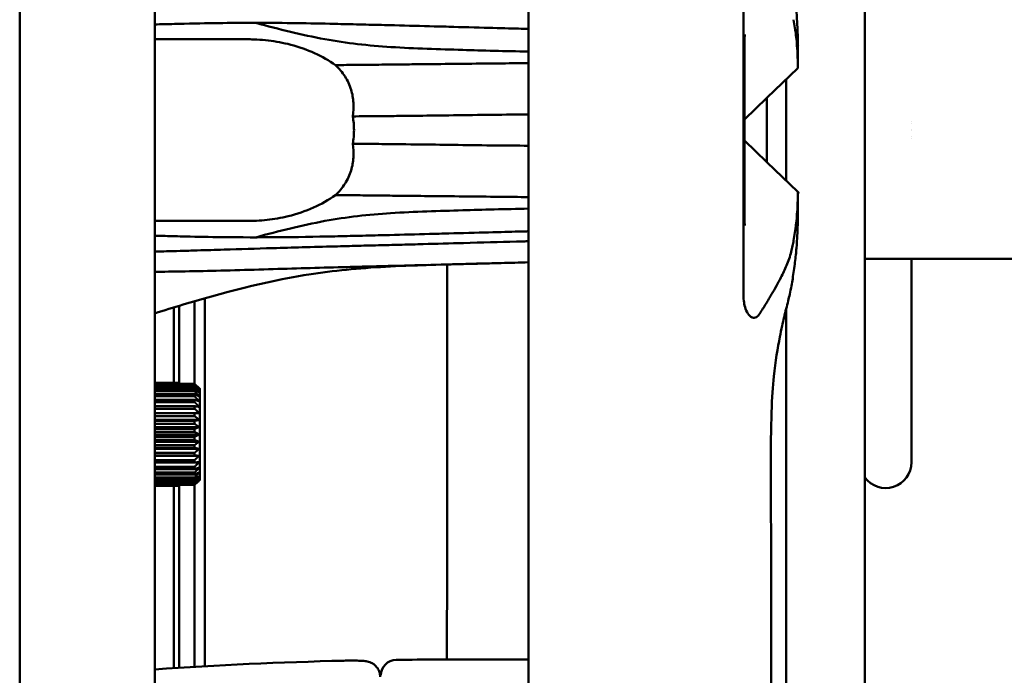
# Model space of a CAD drawing. Header units: millimetres. Extents: x 0 to 4878, y -120 to 1682.
# Tile 202 of 213: x 1172 to 1267, y 1143 to 1206. Entities that reach past the tile are written whole.
import ezdxf

# ---------------------------------------------------------------- set-up
doc = ezdxf.new("R2010")
doc.units = ezdxf.units.MM
doc.header["$LTSCALE"] = 2
doc.layers.add('Sichtbar (ISO)', color=7, linetype='Continuous', lineweight=50)

msp = doc.modelspace()

# ---------------------------------------------------------------- linework, layer by layer
at = {"layer": 'Sichtbar (ISO)'}
for p, q in [((1253.487, 1322.9922), (1253.487, 1067.8237)), ((1171.5297, 1310.1049), (1171.5297, 1080.9223)), ((1184.6192, 1288.8076), (1184.6192, 1102.2196)), ((1220.8751, 1267.2136), (1220.8751, 1123.8136)), ((1241.7166, 1195.5136), (1241.7166, 1211.5032)), ((1193.7052, 1204.3136), (1184.6192, 1204.3136)), ((1246.987, 1201.5362), (1246.987, 1203.7996)), ((1246.987, 1203.7514), (1247.0239, 1203.7141)), ((1241.8185, 1202.6667), (1241.8185, 1195.5136)), ((1243.987, 1198.6262), (1246.987, 1201.5136)), ((1241.8185, 1196.5378), (1243.987, 1198.6262)), ((1241.7166, 1179.524), (1241.7166, 1195.5136)), ((1241.8185, 1195.5136), (1241.8185, 1188.3605)), ((1257.9701, 1196.3204), (1257.9701, 1196.3204)), ((1257.9701, 1196.136), (1257.9701, 1196.136)), ((1257.9701, 1195.5636), (1257.9701, 1195.5636)), ((1257.9701, 1195.4636), (1257.9701, 1195.4636)), ((1257.9701, 1194.8913), (1257.9701, 1194.8913)), ((1257.9701, 1194.7069), (1257.9701, 1194.7069)), ((1241.8185, 1194.4894), (1243.987, 1192.401)), ((1243.987, 1192.401), (1246.987, 1189.5136)), ((1246.987, 1187.2276), (1246.987, 1189.491)), ((1247.0225, 1187.3117), (1246.987, 1187.2758)), ((1193.7052, 1186.7136), (1184.6192, 1186.7136)), ((1258.012, 1163.3071), (1258.012, 1183.0311)), ((1186.487, 1171.0074), (1186.487, 1178.3247)), ((1186.987, 1178.4768), (1186.987, 1171.0074)), ((1189.487, 1143.5409), (1189.487, 1179.2108)), ((1184.6192, 1171.0074), (1186.9882, 1171.0074)), ((1186.9882, 1170.985), (1184.6192, 1170.985)), ((1184.6192, 1170.9068), (1188.4882, 1170.9068)), ((1188.4882, 1170.8402), (1184.6192, 1170.8402)), ((1184.6192, 1170.6857), (1188.4882, 1170.6857)), ((1186.9882, 1170.9068), (1186.9882, 1170.985)), ((1188.4882, 1170.5766), (1184.6192, 1170.5766)), ((1184.6192, 1170.3496), (1188.4882, 1170.3496)), ((1188.4882, 1170.2006), (1184.6192, 1170.2006)), ((1184.6192, 1169.9067), (1188.4882, 1169.9067)), ((1188.4882, 1169.7215), (1184.6192, 1169.7215)), ((1184.6192, 1169.3679), (1188.4882, 1169.3679)), ((1188.4883, 1169.1511), (1184.6192, 1169.1511)), ((1184.6192, 1168.7466), (1188.4882, 1168.7466)), ((1188.4883, 1168.5035), (1184.6192, 1168.5035)), ((1184.6192, 1168.0841), (1188.9275, 1168.0841)), ((1184.6192, 1168.058), (1188.4883, 1168.058)), ((1188.4883, 1167.7945), (1184.6192, 1167.7945)), ((1184.6192, 1167.423), (1188.9275, 1167.4229)), ((1184.6192, 1167.319), (1188.4883, 1167.319)), ((1188.4883, 1167.0417), (1184.6192, 1167.0417)), ((1184.6192, 1166.7271), (1188.9275, 1166.7271)), ((1184.6192, 1166.5479), (1188.4883, 1166.5479)), ((1188.4883, 1166.2636), (1184.6192, 1166.2636)), ((1184.6192, 1166.0136), (1188.9275, 1166.0136)), ((1184.6192, 1165.7636), (1188.4883, 1165.7636)), ((1188.4883, 1165.4793), (1184.6192, 1165.4793)), ((1184.6192, 1165.3002), (1188.9275, 1165.3001)), ((1184.6192, 1164.9855), (1188.4883, 1164.9855)), ((1188.4883, 1164.7082), (1184.6192, 1164.7082)), ((1184.6192, 1164.6043), (1188.9275, 1164.6043)), ((1184.6192, 1164.2327), (1188.4883, 1164.2327)), ((1188.4883, 1163.9692), (1184.6192, 1163.9692)), ((1184.6192, 1163.9431), (1188.9275, 1163.9431)), ((1184.6192, 1163.5237), (1188.4882, 1163.5237)), ((1188.4883, 1163.2806), (1184.6192, 1163.2806)), ((1184.6192, 1162.8761), (1188.4882, 1162.8761)), ((1188.4882, 1162.6593), (1184.6192, 1162.6593)), ((1184.6192, 1162.3057), (1188.4882, 1162.3057)), ((1188.4882, 1162.1205), (1184.6192, 1162.1205)), ((1184.6192, 1161.8266), (1188.4882, 1161.8266)), ((1188.4882, 1161.6776), (1184.6192, 1161.6776)), ((1184.6192, 1161.4507), (1188.4882, 1161.4506)), ((1188.4882, 1161.3415), (1184.6192, 1161.3415)), ((1184.6192, 1161.187), (1188.4882, 1161.187)), ((1188.4882, 1161.1204), (1184.6192, 1161.1205)), ((1186.9882, 1161.0422), (1186.9882, 1161.1204)), ((1184.6192, 1161.0422), (1186.9882, 1161.0422)), ((1186.9882, 1161.0199), (1184.6192, 1161.0199)), ((1186.487, 1143.3594), (1186.487, 1161.0199)), ((1186.987, 1161.0199), (1186.987, 1143.3913)), ((1220.8751, 1144.1829), (1212.1384, 1144.1829))]:
    msp.add_line(p, q, dxfattribs=at)
for centre, radius, start, end in [((1255.512, 1163.3071), 2.5, 215.904069, 0), ((1212.1384, 744.2636), 399.9193, 91.316162, 93.945756), ((1208.0588, 1142.6621), 1.5, 90.586693, 180), ((1212.1384, 744.2636), 399.9193, 90, 90.586693)]:
    msp.add_arc(centre, radius, start, end, dxfattribs=at)
for centre, major_axis, ratio, start_param, end_param in [((1186.9882, 1166.0136), (0, 5), 0.0000103, 6.1761279, 6.2331658), ((1188.4882, 1166.0136), (0, 5), 0.0000103, 6.0190467, 6.0760847), ((1188.4882, 1166.0136), (0, 5), 0.0000103, 5.861968, 5.919006), ((1188.4882, 1166.0136), (0, 5), 0.0000103, 5.704889, 5.761927), ((1188.4882, 1166.0136), (0, 5), 0.0000103, 5.5478085, 5.6048465), ((1188.9882, 1166.0136), (0, -4.5), 0.0000103, 0.1674472, 2.9741437), ((1188.4882, 1166.0136), (0, 5), 0.0000103, 5.3907291, 5.4477672), ((1188.4882, 1166.0136), (0, 5), 0.0000103, 5.233649, 5.290687), ((1188.4882, 1166.0136), (0, 5), 0.0000103, 5.0765695, 5.1336076), ((1188.4882, 1166.0136), (0, 5), 0.0000103, 4.9194895, 4.9765274), ((1188.4882, 1166.0136), (0, 5), 0.0000103, 4.7624099, 4.8194479), ((1188.4882, 1166.0136), (0, 5), 0.0000103, 4.6053302, 4.6623682), ((1188.4882, 1166.0136), (0, 5), 0.0000103, 4.4482508, 4.5052888), ((1188.4882, 1166.0136), (0, 5), 0.0000103, 4.291171, 4.348209), ((1188.4882, 1166.0136), (0, 5), 0.0000103, 4.1340913, 4.1911293), ((1188.4882, 1166.0136), (0, 5), 0.0000103, 3.9770117, 4.0340497), ((1188.4882, 1166.0136), (0, 5), 0.0000103, 3.8199321, 3.8769701), ((1188.4882, 1166.0136), (0, 5), 0.0000103, 3.6628524, 3.7198904), ((1186.609, 1159.9047), (-3.5488, -2.8923), 0.0611676, 2.0782557, 2.2132951), ((1188.4882, 1166.0136), (0, -5), 0.0000103, 0.3641791, 0.4212171), ((1188.4882, 1166.0136), (0, -5), 0.0000103, 0.2071004, 0.2641383), ((1186.9882, 1166.0136), (0, -5), 0.0000103, 0.0500218, 0.1070597)]:
    msp.add_ellipse(centre, major_axis=major_axis, ratio=ratio, start_param=start_param, end_param=end_param, dxfattribs=at)
for points, knots in [([(1246.7145, 1208.3319), (1246.7756, 1207.8351), (1246.8231, 1207.3765), (1246.8982, 1206.4956), (1246.9238, 1206.0841), (1246.9704, 1205.1176), (1246.9791, 1204.6384), (1246.9834, 1204.31)], [-0.94781253, -0.94781253, -0.94781253, -0.94781253, -0.70082161, -0.70082161, -0.43630371, -0.43630371, -0.000001, -0.000001, -0.000001, -0.000001]), ([(1246.987, 1201.5136), (1246.987, 1201.5136), (1246.9873, 1201.5832), (1246.9859, 1201.8378), (1246.9845, 1202.0029), (1246.9776, 1202.3409), (1246.9739, 1202.4818), (1246.9607, 1202.864), (1246.9491, 1203.1227), (1246.9054, 1203.7938), (1246.868, 1204.2268), (1246.7799, 1204.941), (1246.7469, 1205.1801), (1246.6706, 1205.6811), (1246.6272, 1205.9438), (1246.5797, 1206.2157)], [0.000001, 0.000001, 0.000001, 0.000001, 0.3292798, 0.3292798, 0.606353, 0.606353, 0.7681363, 0.7681363, 1.0000977, 1.0000977, 1.3027392, 1.3027392, 1.4441699, 1.4441699, 1.5871189, 1.5871189, 1.5871189, 1.5871189]), ([(1202.0786, 1205.8123), (1199.583, 1205.868), (1197.1831, 1205.9067), (1192.2924, 1205.9137), (1190.2856, 1205.8943), (1187.1266, 1205.8147), (1186.818, 1205.8066), (1185.9103, 1205.7831), (1185.2589, 1205.7675), (1184.6192, 1205.7635)], [-2.2986658, -2.2986658, -2.2986658, -2.2986658, -1.669624, -1.669624, -1.0743512, -1.0743512, -0.9962742, -0.9962742, -0.8234811, -0.8234811, -0.8234811, -0.8234811]), ([(1202.0786, 1205.8123), (1202.8767, 1205.7945), (1203.6768, 1205.7752), (1205.2891, 1205.7348), (1206.0992, 1205.7137), (1206.9089, 1205.6954)], [0.00000496, 0.00000496, 0.00000496, 0.00000496, 0.29712587, 0.29712587, 0.5994045, 0.5994045, 0.5994045, 0.5994045]), ([(1206.9089, 1205.6954), (1208.2045, 1205.6637), (1209.4984, 1205.6291), (1212.0526, 1205.5608), (1213.3132, 1205.5271), (1214.5647, 1205.4936)], [0.00028249, 0.00028249, 0.00028249, 0.00028249, 0.48222193, 0.48222193, 0.9559075, 0.9559075, 0.9559075, 0.9559075]), ([(1214.5647, 1205.4936), (1217.4547, 1205.4163), (1219.3847, 1205.3646), (1220.75, 1205.328), (1220.8126, 1205.3263), (1220.8751, 1205.3246)], [0.000001, 0.000001, 0.000001, 0.000001, 1.0938467, 1.0938467, 1.146543, 1.146543, 1.146543, 1.146543]), ([(1202.1558, 1201.8143), (1200.9214, 1202.6913), (1199.4448, 1203.3657), (1197.0927, 1203.981), (1196.3646, 1204.116), (1195.2716, 1204.244), (1194.9065, 1204.2743), (1194.3196, 1204.3038), (1194.0977, 1204.3105), (1193.8189, 1204.3133), (1193.762, 1204.3136), (1193.7052, 1204.3136)], [-1.9531621, -1.9531621, -1.9531621, -1.9531621, -1.42487853, -1.42487853, -1.19366537, -1.19366537, -1.0782864, -1.0782864, -1.00824742, -1.00824742, -0.99030056, -0.99030056, -0.99030056, -0.99030056]), ([(1201.1365, 1204.3252), (1202.1847, 1204.1296), (1203.238, 1203.9753), (1205.3757, 1203.7279), (1206.4462, 1203.6369), (1209.8548, 1203.4141), (1212.2238, 1203.3603), (1214.4942, 1203.2857)], [0.0000111, 0.0000111, 0.0000111, 0.0000111, 0.3933892, 0.3933892, 0.7893677, 0.7893677, 1.649246, 1.649246, 1.649246, 1.649246]), ([(1241.8437, 1204.7718), (1241.8437, 1204.7718), (1241.8437, 1204.7707), (1241.8432, 1204.764), (1241.8427, 1204.7552), (1241.8408, 1204.7191), (1241.8389, 1204.6815), (1241.8351, 1204.5898), (1241.8332, 1204.5381), (1241.8294, 1204.4152), (1241.8275, 1204.3412), (1241.8237, 1204.1619), (1241.822, 1204.0527), (1241.8191, 1203.7867), (1241.8184, 1203.6263), (1241.8183, 1203.4433), (1241.8183, 1203.419), (1241.8183, 1203.3946)], [0.08894755, 0.08894755, 0.08894755, 0.08894755, 0.09660068, 0.09660068, 0.11103739, 0.11103739, 0.13541452, 0.13541452, 0.15672426, 0.15672426, 0.18186629, 0.18186629, 0.21553342, 0.21553342, 0.26312668, 0.26312668, 0.27044803, 0.27044803, 0.27044803, 0.27044803]), ([(1246.987, 1203.7996), (1246.987, 1203.8187), (1246.987, 1203.8431), (1246.9868, 1203.9158), (1246.9866, 1203.9716), (1246.9858, 1204.0828), (1246.9855, 1204.1226), (1246.9848, 1204.189), (1246.9846, 1204.2118), (1246.9842, 1204.2477), (1246.984, 1204.2598), (1246.9838, 1204.2784), (1246.9837, 1204.2846), (1246.9836, 1204.2941), (1246.9835, 1204.2973), (1246.9835, 1204.302), (1246.9835, 1204.3036), (1246.9834, 1204.3078), (1246.9834, 1204.3098), (1246.9834, 1204.31)], [2.867414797, 2.867414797, 2.867414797, 2.867414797, 2.887157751, 2.887157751, 2.913981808, 2.913981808, 2.926573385, 2.926573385, 2.932681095, 2.932681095, 2.935690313, 2.935690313, 2.93718407, 2.93718407, 2.937928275, 2.937928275, 2.938299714, 2.938299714, 2.938907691, 2.938907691, 2.938907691, 2.938907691]), ([(1241.8183, 1203.3946), (1241.8184, 1203.2606), (1241.8184, 1203.1422), (1241.8185, 1202.8942), (1241.8185, 1202.7828), (1241.8185, 1202.6667)], [0.00211754, 0.00211754, 0.00211754, 0.00211754, 0.04670167, 0.04670167, 0.15625624, 0.15625624, 0.15625624, 0.15625624]), ([(1246.987, 1203.7608), (1246.987, 1203.7608), (1246.987, 1203.7608), (1246.987, 1203.76), (1246.987, 1203.7555), (1246.987, 1203.7511)], [2.06507078, 2.06507078, 2.06507078, 2.06507078, 2.07941125, 2.07941125, 2.24364373, 2.24364373, 2.24364373, 2.24364373]), ([(1246.987, 1203.7444), (1246.9971, 1203.7342), (1247.0074, 1203.7237), (1247.0195, 1203.7114), (1247.0211, 1203.7098), (1247.0234, 1203.7075), (1247.024, 1203.7068), (1247.0248, 1203.7061), (1247.0249, 1203.706), (1247.025, 1203.7059), (1247.025, 1203.7059), (1247.025, 1203.7058), (1247.025, 1203.7058), (1247.025, 1203.7058)], [1.238700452, 1.238700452, 1.238700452, 1.238700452, 1.249351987, 1.249351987, 1.250988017, 1.250988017, 1.251645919, 1.251645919, 1.251728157, 1.251728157, 1.251748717, 1.251748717, 1.251758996, 1.251758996, 1.251758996, 1.251758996]), ([(1202.1558, 1201.8143), (1202.8687, 1201.8246), (1203.5762, 1201.829), (1204.2786, 1201.8347), (1204.981, 1201.8404), (1205.6783, 1201.8474), (1206.3696, 1201.8555), (1206.7216, 1201.8597), (1207.072, 1201.8641), (1207.421, 1201.868), (1207.7575, 1201.8717), (1208.0928, 1201.8749), (1208.4271, 1201.8767)], [0.00001813, 0.00001813, 0.00001813, 0.00001813, 0.33333333, 0.33333333, 0.33333333, 0.66666667, 0.66666667, 0.66666667, 0.83638241, 0.83638241, 0.83638241, 0.99999999, 0.99999999, 0.99999999, 0.99999999]), ([(1202.1558, 1201.8143), (1202.5013, 1201.4895), (1202.8161, 1201.121), (1203.3287, 1200.3156), (1203.531, 1199.8868), (1203.7938, 1199.0187), (1203.8685, 1198.5983), (1203.9176, 1197.7267), (1203.8932, 1197.2871), (1203.8236, 1196.8452)], [-0.61091661, -0.61091661, -0.61091661, -0.61091661, -0.43729024, -0.43729024, -0.27470371, -0.27470371, -0.13623277, -0.13623277, -0.00015427, -0.00015427, -0.00015427, -0.00015427]), ([(1208.4271, 1201.8767), (1208.724, 1201.88), (1209.0222, 1201.8833), (1209.3198, 1201.8866), (1209.6174, 1201.8899), (1209.9145, 1201.8933), (1210.212, 1201.8966), (1210.5094, 1201.9), (1210.8073, 1201.9033), (1211.1052, 1201.9068)], [0, 0, 0, 0, 0.33333333, 0.33333333, 0.33333333, 0.66666667, 0.66666667, 0.66666667, 0.99999945, 0.99999945, 0.99999945, 0.99999945]), ([(1211.1052, 1201.9068), (1213.3447, 1201.9293), (1215.6721, 1201.9534), (1218.8828, 1201.9873), (1219.8778, 1201.9978), (1220.8751, 1202.0088)], [0.0000066, 0.0000066, 0.0000066, 0.0000066, 0.8339777, 0.8339777, 1.1954357, 1.1954357, 1.1954357, 1.1954357]), ([(1246.987, 1201.5136), (1246.987, 1201.5115), (1246.987, 1201.5104), (1246.987, 1201.5103), (1246.987, 1201.5103), (1246.987, 1201.5103)], [-0.2982481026, -0.2982481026, -0.2982481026, -0.2982481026, -0.295237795, -0.295237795, -0.2950922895, -0.2950922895, -0.2950922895, -0.2950922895]), ([(1203.8235, 1194.1832), (1203.9075, 1194.6223), (1203.9516, 1195.0688), (1203.9516, 1195.9584), (1203.9075, 1196.405), (1203.8235, 1196.844)], [3.41781252, 3.41781252, 3.41781252, 3.41781252, 3.55125445, 3.55125445, 3.68469638, 3.68469638, 3.68469638, 3.68469638]), ([(1207.6357, 1196.8762), (1207.9274, 1196.8796), (1208.2207, 1196.8813), (1208.5121, 1196.8847), (1208.8034, 1196.8882), (1209.0927, 1196.8933), (1209.3795, 1196.8967), (1209.3822, 1196.8968), (1209.385, 1196.8968), (1209.3877, 1196.8968), (1209.6717, 1196.9002), (1209.9532, 1196.902), (1210.2359, 1196.9054)], [0, 0, 0, 0, 0.33333333, 0.33333333, 0.33333333, 0.66666667, 0.66666667, 0.66666667, 0.66986221, 0.66986221, 0.66986221, 0.99997315, 0.99997315, 0.99997315, 0.99997315]), ([(1210.236, 1196.9054), (1212.2918, 1196.9261), (1214.7742, 1196.9713), (1218.6227, 1197.0113), (1219.7711, 1197.0185), (1220.8754, 1197.0269)], [0.0000142, 0.0000142, 0.0000142, 0.0000142, 0.7819697, 0.7819697, 1.1580304, 1.1580304, 1.1580304, 1.1580304]), ([(1203.8236, 1194.1821), (1203.8932, 1193.7401), (1203.9176, 1193.3005), (1203.8685, 1192.429), (1203.7938, 1192.0085), (1203.531, 1191.1404), (1203.3287, 1190.7116), (1202.8161, 1189.9062), (1202.5013, 1189.5377), (1202.1558, 1189.2129)], [0.00015428, 0.00015428, 0.00015428, 0.00015428, 0.13623291, 0.13623291, 0.27470539, 0.27470539, 0.43729331, 0.43729331, 0.61091761, 0.61091761, 0.61091761, 0.61091761]), ([(1203.8235, 1194.1832), (1204.2483, 1194.1802), (1205.0929, 1194.1621), (1206.3494, 1194.1763), (1207.1786, 1194.1564), (1207.5913, 1194.1514)], [0, 0, 0, 0, 0.33333333, 0.66666667, 0.99999909, 0.99999909, 0.99999909, 0.99999909]), ([(1207.5913, 1194.1514), (1207.5984, 1194.1519), (1207.6055, 1194.1519), (1207.6196, 1194.1518), (1207.6267, 1194.1517), (1207.6339, 1194.1513)], [0.0000193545, 0.0000193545, 0.0000193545, 0.0000193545, 0.0027194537, 0.0027194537, 0.0054205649, 0.0054205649, 0.0054205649, 0.0054205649]), ([(1207.6339, 1194.1513), (1207.8565, 1194.1489), (1208.0798, 1194.1473), (1208.6193, 1194.142), (1208.7662, 1194.1395), (1209.7671, 1194.1246), (1209.9034, 1194.1263), (1210.2536, 1194.1215)], [0.00001988, 0.00001988, 0.00001988, 0.00001988, 0.0847824, 0.0847824, 0.20441874, 0.20441874, 0.69679672, 0.69679672, 0.69679672, 0.69679672]), ([(1210.2536, 1194.1215), (1212.2935, 1194.101), (1214.7485, 1194.0564), (1218.59, 1194.0161), (1219.7554, 1194.0089), (1220.8754, 1194.0004)], [0.0000119, 0.0000119, 0.0000119, 0.0000119, 0.7758736, 0.7758736, 1.1597304, 1.1597304, 1.1597304, 1.1597304]), ([(1202.1558, 1189.2129), (1200.8533, 1188.2875), (1199.2794, 1187.5888), (1196.8787, 1187.0049), (1196.1964, 1186.8868), (1195.1697, 1186.7744), (1194.825, 1186.7476), (1194.2632, 1186.7215), (1194.046, 1186.7157), (1193.7876, 1186.7138), (1193.7464, 1186.7136), (1193.7052, 1186.7136)], [0, 0, 0, 0, 0.55753118, 0.55753118, 0.77447586, 0.77447586, 0.88362278, 0.88362278, 0.95230957, 0.95230957, 0.96534629, 0.96534629, 0.96534629, 0.96534629]), ([(1208.4243, 1189.1506), (1208.0907, 1189.1523), (1207.7565, 1189.1555), (1207.421, 1189.1592), (1207.0717, 1189.1631), (1206.7211, 1189.1676), (1206.3687, 1189.1717), (1205.678, 1189.1799), (1204.9805, 1189.1869), (1204.2781, 1189.1925), (1203.5758, 1189.1982), (1202.8685, 1189.2026), (1202.1558, 1189.2129)], [0.00000018, 0.00000018, 0.00000018, 0.00000018, 0.16328303, 0.16328303, 0.16328303, 0.33333333, 0.33333333, 0.33333333, 0.66666667, 0.66666667, 0.66666667, 0.99998168, 0.99998168, 0.99998168, 0.99998168]), ([(1211.1126, 1189.1206), (1210.6683, 1189.126), (1210.2228, 1189.131), (1209.3276, 1189.1409), (1208.8758, 1189.1458), (1208.4243, 1189.1506)], [-0.33380555, -0.33380555, -0.33380555, -0.33380555, -0.16797181, -0.16797181, -0.0000133, -0.0000133, -0.0000133, -0.0000133]), ([(1220.8751, 1189.0184), (1219.9264, 1189.0289), (1218.9802, 1189.0389), (1215.7721, 1189.0728), (1213.3954, 1189.0974), (1211.1126, 1189.1206)], [-1.1943182, -1.1943182, -1.1943182, -1.1943182, -0.8500752, -0.8500752, -0.0000053, -0.0000053, -0.0000053, -0.0000053]), ([(1246.5797, 1184.8116), (1246.6272, 1185.0834), (1246.6706, 1185.3461), (1246.7469, 1185.8471), (1246.7799, 1186.0862), (1246.868, 1186.8004), (1246.9054, 1187.2334), (1246.9491, 1187.9045), (1246.9607, 1188.1632), (1246.9739, 1188.5454), (1246.9776, 1188.6863), (1246.9845, 1189.0243), (1246.9859, 1189.1894), (1246.9873, 1189.444), (1246.987, 1189.5136), (1246.987, 1189.5136)], [-1.587119, -1.587119, -1.587119, -1.587119, -1.4441702, -1.4441702, -1.3027397, -1.3027397, -1.0000987, -1.0000987, -0.7681378, -0.7681378, -0.6063543, -0.6063543, -0.3292805, -0.3292805, -0.000001, -0.000001, -0.000001, -0.000001]), ([(1246.9338, 1189.5648), (1246.9419, 1189.5571), (1246.9501, 1189.5494), (1246.9631, 1189.5372), (1246.9679, 1189.5326), (1246.9752, 1189.5257), (1246.9776, 1189.5234), (1246.9813, 1189.52), (1246.9825, 1189.5188), (1246.9843, 1189.5171), (1246.9849, 1189.5165), (1246.9858, 1189.5157), (1246.9861, 1189.5154), (1246.9866, 1189.515), (1246.9867, 1189.5148), (1246.987, 1189.5146), (1246.987, 1189.5145), (1246.9871, 1189.5144), (1246.9872, 1189.5144), (1247.0334, 1189.4707), (1247.2098, 1189.3034), (1246.9815, 1189.5192)], [0.405589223, 0.405589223, 0.405589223, 0.405589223, 0.408948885, 0.408948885, 0.410952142, 0.410952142, 0.411953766, 0.411953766, 0.412454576, 0.412454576, 0.412704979, 0.412704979, 0.412830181, 0.412830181, 0.412892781, 0.412892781, 0.412924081, 0.412924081, 0.412939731, 0.412939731, 0.431991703, 0.431991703, 0.431991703, 0.431991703]), ([(1246.987, 1189.5136), (1246.987, 1189.5138), (1246.987, 1189.5139), (1246.987, 1189.5141), (1246.987, 1189.5142), (1246.987, 1189.514), (1246.987, 1189.514), (1246.987, 1189.5138), (1246.987, 1189.5137), (1246.987, 1189.5136)], [0.275872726, 0.275872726, 0.275872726, 0.275872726, 0.283335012, 0.283335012, 0.296271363, 0.296271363, 0.301154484, 0.301154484, 0.304800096, 0.304800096, 0.304800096, 0.304800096]), ([(1241.8183, 1187.6326), (1241.8184, 1187.7725), (1241.8184, 1187.8962), (1241.8185, 1188.1381), (1241.8185, 1188.2464), (1241.8185, 1188.3605)], [0.00211694, 0.00211694, 0.00211694, 0.00211694, 0.0486264, 0.0486264, 0.15729318, 0.15729318, 0.15729318, 0.15729318]), ([(1214.4942, 1187.7415), (1212.2172, 1187.6667), (1209.8404, 1187.6128), (1206.429, 1187.389), (1205.3625, 1187.298), (1203.2319, 1187.051), (1202.1816, 1186.897), (1201.1364, 1186.702)], [-1.6491438, -1.6491438, -1.6491438, -1.6491438, -0.7867312, -0.7867312, -0.3922802, -0.3922802, -0.000012, -0.000012, -0.000012, -0.000012]), ([(1241.8183, 1187.6326), (1241.8182, 1187.4856), (1241.8186, 1187.3369), (1241.8208, 1187.0684), (1241.8223, 1186.9465), (1241.826, 1186.7496), (1241.8278, 1186.6706), (1241.8313, 1186.5472), (1241.8329, 1186.499), (1241.8357, 1186.4239), (1241.8369, 1186.3944), (1241.8398, 1186.3261), (1241.8415, 1186.2948), (1241.8433, 1186.2622), (1241.8437, 1186.2554), (1241.8437, 1186.2554)], [0, 0, 0, 0, 0.04419702, 0.04419702, 0.08124084, 0.08124084, 0.10726789, 0.10726789, 0.1256514, 0.1256514, 0.13950984, 0.13950984, 0.16291175, 0.16291175, 0.18152843, 0.18152843, 0.18152843, 0.18152843]), ([(1246.9834, 1186.7172), (1246.9836, 1186.7309), (1246.9837, 1186.7456), (1246.9841, 1186.7754), (1246.9843, 1186.7894), (1246.9847, 1186.8306), (1246.985, 1186.8567), (1246.9857, 1186.9319), (1246.9861, 1186.976), (1246.9869, 1187.0971), (1246.987, 1187.1531), (1246.987, 1187.2057), (1246.987, 1187.2175), (1246.987, 1187.2276)], [-2.297736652, -2.297736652, -2.297736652, -2.297736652, -2.295190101, -2.295190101, -2.292810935, -2.292810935, -2.28796989, -2.28796989, -2.277936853, -2.277936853, -2.256328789, -2.256328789, -2.248812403, -2.248812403, -2.248812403, -2.248812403]), ([(1247.0236, 1187.3199), (1247.0235, 1187.3198), (1247.0234, 1187.3198), (1247.0232, 1187.3195), (1247.023, 1187.3193), (1247.0225, 1187.3189), (1247.0222, 1187.3185), (1247.021, 1187.3174), (1247.0202, 1187.3165), (1247.0106, 1187.3068), (1247.002, 1187.2981), (1246.9914, 1187.2872), (1246.9892, 1187.285), (1246.987, 1187.2828)], [0, 0, 0, 0, 0.000082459, 0.000082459, 0.000247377, 0.000247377, 0.000577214, 0.000577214, 0.001408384, 0.001408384, 0.010274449, 0.010274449, 0.012568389, 0.012568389, 0.012568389, 0.012568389]), ([(1246.987, 1187.2829), (1246.987, 1187.2785), (1246.987, 1187.2678), (1246.987, 1187.2665), (1246.987, 1187.2664), (1246.987, 1187.2664)], [-1.85580649, -1.85580649, -1.85580649, -1.85580649, -1.65960764, -1.65960764, -1.64640768, -1.64640768, -1.64640768, -1.64640768]), ([(1246.9834, 1186.7172), (1246.9791, 1186.3881), (1246.9704, 1185.9076), (1246.9236, 1184.9395), (1246.898, 1184.5282), (1246.823, 1183.6491), (1246.7758, 1183.1939), (1246.7132, 1182.6938)], [0.00000299, 0.00000299, 0.00000299, 0.00000299, 0.43717929, 0.43717929, 0.70136613, 0.70136613, 0.94744634, 0.94744634, 0.94744634, 0.94744634]), ([(1184.6192, 1185.2637), (1185.2855, 1185.2596), (1185.9622, 1185.2428), (1186.9107, 1185.2182), (1187.2246, 1185.2099), (1188.9071, 1185.1679), (1189.9164, 1185.1493), (1194.8667, 1185.0914), (1198.2127, 1185.1286), (1202.0785, 1185.2149)], [0.8210554, 0.8210554, 0.8210554, 0.8210554, 0.9996373, 0.9996373, 1.0754232, 1.0754232, 1.3596351, 1.3596351, 2.2367213, 2.2367213, 2.2367213, 2.2367213]), ([(1206.9106, 1185.3318), (1206.1, 1185.3135), (1205.289, 1185.2924), (1203.6762, 1185.252), (1202.8764, 1185.2327), (1202.0785, 1185.2149)], [-0.59961349, -0.59961349, -0.59961349, -0.59961349, -0.29700974, -0.29700974, -0.000001, -0.000001, -0.000001, -0.000001]), ([(1214.5647, 1185.5336), (1213.3135, 1185.5002), (1212.0531, 1185.4665), (1209.4995, 1185.3982), (1208.2059, 1185.3636), (1206.9106, 1185.3318)], [-0.95569548, -0.95569548, -0.95569548, -0.95569548, -0.48210807, -0.48210807, -0.00028117, -0.00028117, -0.00028117, -0.00028117]), ([(1220.8751, 1185.7026), (1220.8123, 1185.7009), (1220.7494, 1185.6992), (1219.383, 1185.6626), (1217.4533, 1185.6109), (1214.5647, 1185.5336)], [-1.1462186, -1.1462186, -1.1462186, -1.1462186, -1.0933222, -1.0933222, -0.000001, -0.000001, -0.000001, -0.000001]), ([(1202.0787, 1184.2365), (1201.0244, 1184.2089), (1199.9859, 1184.1805), (1197.9958, 1184.1248), (1196.9991, 1184.0966), (1194.4096, 1184.0213), (1192.8941, 1183.9741), (1190.4424, 1183.8993), (1189.6968, 1183.8766), (1188.2312, 1183.8332), (1187.6345, 1183.8158), (1186.6091, 1183.7869), (1186.1951, 1183.7757), (1185.4117, 1183.7547), (1185.0504, 1183.7449), (1184.6668, 1183.7328), (1184.643, 1183.7321), (1184.6192, 1183.7313)], [0.0000854, 0.0000854, 0.0000854, 0.0000854, 0.3924971, 0.3924971, 0.7293816, 0.7293816, 1.3621566, 1.3621566, 1.7353523, 1.7353523, 1.9343932, 1.9343932, 2.1024656, 2.1024656, 2.2463361, 2.2463361, 2.2558664, 2.2558664, 2.2558664, 2.2558664]), ([(1206.5977, 1184.3546), (1205.8483, 1184.3376), (1205.0985, 1184.3179), (1203.5917, 1184.2779), (1202.8346, 1184.2575), (1202.0787, 1184.2365)], [-0.56022707, -0.56022707, -0.56022707, -0.56022707, -0.28154767, -0.28154767, -0.00008615, -0.00008615, -0.00008615, -0.00008615]), ([(1214.5647, 1184.5652), (1213.2671, 1184.5305), (1211.9597, 1184.495), (1209.9735, 1184.4415), (1209.2993, 1184.4234), (1207.9494, 1184.3872), (1207.2737, 1184.3692), (1206.5977, 1184.3546)], [-0.99442568, -0.99442568, -0.99442568, -0.99442568, -0.50320605, -0.50320605, -0.25163444, -0.25163444, -0.00025229, -0.00025229, -0.00025229, -0.00025229]), ([(1220.8751, 1184.7398), (1220.7141, 1184.7353), (1220.5523, 1184.7307), (1220.1626, 1184.7195), (1219.9301, 1184.7127), (1218.0567, 1184.6594), (1216.3427, 1184.6163), (1214.5647, 1184.5652)], [-0.83608576, -0.83608576, -0.83608576, -0.83608576, -0.76944452, -0.76944452, -0.67301665, -0.67301665, -0.00001073, -0.00001073, -0.00001073, -0.00001073]), ([(1243.2959, 1177.7219), (1243.5002, 1178.0445), (1243.705, 1178.3727), (1244.0889, 1178.9992), (1244.2732, 1179.3051), (1244.7586, 1180.1307), (1245.0688, 1180.6798), (1245.5381, 1181.5917), (1245.7331, 1181.9985), (1246.0856, 1182.8282), (1246.2409, 1183.2531), (1246.4058, 1183.9103), (1246.4444, 1184.0947), (1246.5151, 1184.4546), (1246.5484, 1184.632), (1246.5797, 1184.8116)], [0.000001, 0.000001, 0.000001, 0.000001, 0.1795615, 0.1795615, 0.3464076, 0.3464076, 0.6326894, 0.6326894, 0.8394521, 0.8394521, 1.0703355, 1.0703355, 1.1629891, 1.1629891, 1.2511013, 1.2511013, 1.2511013, 1.2511013]), ([(1184.6189, 1181.7584), (1185.0221, 1181.7722), (1185.4659, 1181.7835), (1186.7911, 1181.8083), (1187.5054, 1181.8145), (1191.0256, 1181.8858), (1193.7027, 1181.9626), (1197.3366, 1182.0723), (1198.5518, 1182.1085), (1200.9141, 1182.1754), (1202.1164, 1182.2079), (1203.3112, 1182.2395)], [0.87123087, 0.87123087, 0.87123087, 0.87123087, 0.97523129, 0.97523129, 1.14713726, 1.14713726, 1.40014577, 1.40014577, 1.52887716, 1.52887716, 1.66212195, 1.66212195, 1.66212195, 1.66212195]), ([(1201.8356, 1181.8294), (1203.0577, 1181.9767), (1204.3025, 1182.09), (1205.5728, 1182.1784), (1206.843, 1182.2669), (1208.1389, 1182.3303), (1209.459, 1182.3802), (1210.0223, 1182.4015), (1210.59, 1182.4203), (1211.1621, 1182.4376)], [0, 0, 0, 0, 0.33333333, 0.33333333, 0.33333333, 0.66666667, 0.66666667, 0.66666667, 0.80889948, 0.80889948, 0.80889948, 0.80889948]), ([(1203.3112, 1182.2395), (1204.0605, 1182.2593), (1204.829, 1182.2793), (1206.2981, 1182.3175), (1207.0659, 1182.3373), (1207.8294, 1182.3544)], [0.00008284, 0.00008284, 0.00008284, 0.00008284, 0.278384, 0.278384, 0.55588443, 0.55588443, 0.55588443, 0.55588443]), ([(1207.8318, 1182.3544), (1209.1768, 1182.3877), (1210.5467, 1182.4243), (1213.2103, 1182.4956), (1214.5326, 1182.5309), (1215.8368, 1182.5658)], [0.00029456, 0.00029456, 0.00029456, 0.00029456, 0.50041545, 0.50041545, 0.99044823, 0.99044823, 0.99044823, 0.99044823]), ([(1212.9919, 1182.485), (1212.9944, 1177.0493), (1212.9938, 1171.6137), (1212.9852, 1158.8456), (1212.9747, 1151.5146), (1212.9586, 1144.1829)], [1.3029983, 1.3029983, 1.3029983, 1.3029983, 2.9338647, 2.9338647, 5.1334417, 5.1334417, 5.1334417, 5.1334417]), ([(1213.491, 1182.5023), (1213.6683, 1182.5027), (1213.8477, 1182.5075), (1214.204, 1182.517), (1214.3807, 1182.5217), (1214.559, 1182.5284)], [-0.13279813, -0.13279813, -0.13279813, -0.13279813, -0.06612022, -0.06612022, -0.00053851, -0.00053851, -0.00053851, -0.00053851]), ([(1220.8751, 1182.6954), (1219.9896, 1182.6717), (1219.1047, 1182.648), (1217.6082, 1182.608), (1216.9982, 1182.5917), (1216.0813, 1182.5672), (1215.7759, 1182.559), (1215.1659, 1182.5427), (1214.8616, 1182.5346), (1214.559, 1182.5284)], [2.45989944, 2.45989944, 2.45989944, 2.45989944, 2.80126052, 2.80126052, 3.03702262, 3.03702262, 3.15489145, 3.15489145, 3.2722211, 3.2722211, 3.2722211, 3.2722211]), ([(1246.7132, 1182.6938), (1246.6518, 1182.1856), (1246.5765, 1181.6503), (1246.4546, 1180.8737), (1246.4177, 1180.6481), (1246.3245, 1180.143), (1246.2701, 1179.88), (1246.2067, 1179.6066)], [0.00043129, 0.00043129, 0.00043129, 0.00043129, 0.25466096, 0.25466096, 0.35999276, 0.35999276, 0.47771514, 0.47771514, 0.47771514, 0.47771514]), ([(1184.6192, 1177.7428), (1186.4534, 1178.3241), (1188.2916, 1178.8794), (1194.5151, 1180.614), (1198.1995, 1181.3912), (1201.8356, 1181.8294)], [-1.9149138, -1.9149138, -1.9149138, -1.9149138, -1.35384, -1.35384, -0.0001689, -0.0001689, -0.0001689, -0.0001689]), ([(1241.7166, 1179.524), (1241.7166, 1179.2738), (1241.7366, 1179.0268), (1241.8005, 1178.6375), (1241.8454, 1178.4173), (1242.0142, 1177.9447), (1242.1214, 1177.7474), (1242.3228, 1177.502), (1242.4112, 1177.4278), (1242.5427, 1177.3606), (1242.584, 1177.3454), (1242.6451, 1177.3313), (1242.6648, 1177.3281), (1242.6943, 1177.3252), (1242.7041, 1177.3245), (1242.7238, 1177.3238), (1242.7336, 1177.3238), (1242.8216, 1177.3265), (1242.8993, 1177.3492), (1243.0311, 1177.4239), (1243.086, 1177.4669), (1243.1937, 1177.5763), (1243.2462, 1177.6434), (1243.2959, 1177.7219)], [-0.58942716, -0.58942716, -0.58942716, -0.58942716, -0.45411844, -0.45411844, -0.36329977, -0.36329977, -0.26867445, -0.26867445, -0.20166287, -0.20166287, -0.17146793, -0.17146793, -0.15714904, -0.15714904, -0.15002295, -0.15002295, -0.14286021, -0.14286021, -0.08599731, -0.08599731, -0.04366859, -0.04366859, -0.000001, -0.000001, -0.000001, -0.000001]), ([(1246.2067, 1179.6066), (1246.1571, 1179.3877), (1246.1061, 1179.1772), (1245.9902, 1178.7079), (1245.9257, 1178.4525), (1245.7256, 1177.6504), (1245.593, 1177.1029), (1245.3887, 1176.1798), (1245.3154, 1175.8305), (1245.0408, 1174.4341), (1244.8126, 1173.0897), (1244.6589, 1171.6248)], [0.0003185, 0.0003185, 0.0003185, 0.0003185, 0.0955394, 0.0955394, 0.20332108, 0.20332108, 0.42626841, 0.42626841, 0.55884104, 0.55884104, 0.93909724, 0.93909724, 0.93909724, 0.93909724]), ([(1244.5324, 1065.2731), (1244.6606, 1065.9992), (1244.7802, 1066.7165), (1244.8898, 1067.424), (1245.0494, 1068.4547), (1245.1879, 1069.4654), (1245.3022, 1070.4904), (1245.3677, 1071.0778), (1245.4253, 1071.6699), (1245.475, 1072.2714), (1245.5145, 1072.7496), (1245.5487, 1073.2294), (1245.578, 1073.7138), (1245.7194, 1076.059), (1245.7502, 1078.493), (1245.7736, 1080.8601), (1245.7993, 1083.4495), (1245.8112, 1085.9727), (1245.8173, 1088.6313), (1245.8222, 1090.8009), (1245.8241, 1092.9837), (1245.827, 1095.1895), (1245.8314, 1098.6681), (1245.8383, 1102.2047), (1245.8422, 1105.7486), (1245.8436, 1107.0003), (1245.8449, 1108.2551), (1245.8461, 1109.5079), (1245.8503, 1114.0513), (1245.8523, 1118.5672), (1245.8529, 1122.8475), (1245.853, 1123.1768), (1245.853, 1123.5047), (1245.8531, 1123.8314), (1245.8538, 1128.684), (1245.8545, 1133.2644), (1245.855, 1138.1394), (1245.855, 1138.378), (1245.8551, 1138.6173), (1245.8551, 1138.8573), (1245.8556, 1144.3329), (1245.8561, 1150.2102), (1245.8565, 1156.2751), (1245.8567, 1159.7099), (1245.857, 1163.2063), (1245.8571, 1166.7758), (1245.8572, 1169.5092), (1245.8573, 1172.2853), (1245.8573, 1175.113), (1245.8573, 1176.1282), (1245.8573, 1177.1499), (1245.8573, 1178.1782)], [0.06933606, 0.06933606, 0.06933606, 0.06933606, 0.08624787, 0.08624787, 0.08624787, 0.11088208, 0.11088208, 0.11088208, 0.125, 0.125, 0.125, 0.13622177, 0.13622177, 0.13622177, 0.19055895, 0.19055895, 0.19055895, 0.25, 0.25, 0.25, 0.29850606, 0.29850606, 0.29850606, 0.375, 0.375, 0.375, 0.40201679, 0.40201679, 0.40201679, 0.5, 0.5, 0.5, 0.50753895, 0.50753895, 0.50753895, 0.6195203, 0.6195203, 0.6195203, 0.625, 0.625, 0.625, 0.75, 0.75, 0.75, 0.82079114, 0.82079114, 0.82079114, 0.875, 0.875, 0.875, 0.89446177, 0.89446177, 0.89446177, 0.89446177]), ([(1244.6589, 1171.6248), (1244.4584, 1169.7119), (1244.3701, 1167.4507), (1244.3738, 1159.6527), (1244.3924, 1158.9234), (1244.3954, 1150.9891), (1244.3959, 1146.8819), (1244.3964, 1138.03), (1244.3912, 1131.0194), (1244.3899, 1123.8139)], [0, 0, 0, 0, 0.5960169, 0.5960169, 0.8647819, 0.8647819, 0.9290045, 0.9290045, 1.2342208, 1.2342208, 1.2342208, 1.2342208]), ([(1202.9525, 1144.0774), (1203.1875, 1144.0828), (1203.4254, 1144.086), (1203.8677, 1144.0872), (1204.0777, 1144.0854), (1204.4576, 1144.0771), (1204.6291, 1144.0705), (1204.8654, 1144.0552), (1204.9457, 1144.0486), (1205.0877, 1144.032), (1205.1499, 1144.0233), (1205.2982, 1143.994), (1205.3898, 1143.9711), (1205.5649, 1143.9067), (1205.6472, 1143.8691), (1205.8209, 1143.7695), (1205.9125, 1143.7031), (1206.1038, 1143.5284), (1206.1994, 1143.4114), (1206.3564, 1143.1476), (1206.4166, 1142.9959), (1206.4749, 1142.7335), (1206.487, 1142.6234), (1206.487, 1142.5139)], [0, 0, 0, 0, 0.07049717, 0.07049717, 0.13997614, 0.13997614, 0.2117906, 0.2117906, 0.25413913, 0.25413913, 0.28592048, 0.28592048, 0.32004222, 0.32004222, 0.34809752, 0.34809752, 0.3820456, 0.3820456, 0.42662785, 0.42662785, 0.47453329, 0.47453329, 0.50746569, 0.50746569, 0.50746569, 0.50746569])]:
    msp.add_open_spline(points, degree=3, knots=knots, dxfattribs=at)
for points in [[(1201.1365, 1204.3252), (1198.8928, 1204.744), (1196.6525, 1205.2896), (1194.4324, 1205.9105)], [(1212.8725, 1205.5413), (1212.7349, 1205.5449), (1212.5974, 1205.5484), (1212.4597, 1205.552)], [(1214.4942, 1203.2857), (1216.3894, 1203.2234), (1218.6075, 1203.1719), (1220.8746, 1203.1287)], [(1245.8573, 1195.5136), (1245.8573, 1197.1685), (1245.8573, 1198.8059), (1245.8573, 1200.4265)], [(1243.9806, 1198.62), (1243.9805, 1197.5845), (1243.9805, 1196.5491), (1243.9804, 1195.5136)], [(1207.5913, 1196.8759), (1207.1786, 1196.8708), (1206.3494, 1196.8509), (1205.0929, 1196.8652), (1204.2483, 1196.8471), (1203.8235, 1196.844)], [(1207.5913, 1196.8759), (1207.6061, 1196.8759), (1207.6209, 1196.8762), (1207.6357, 1196.8762)], [(1243.9804, 1195.5136), (1243.9805, 1194.4782), (1243.9805, 1193.4427), (1243.9805, 1192.4073)], [(1245.8573, 1190.6008), (1245.8573, 1192.2222), (1245.8573, 1193.8597), (1245.8573, 1195.5136)], [(1220.8746, 1187.8985), (1218.6075, 1187.8553), (1216.3894, 1187.8039), (1214.4942, 1187.7415)], [(1194.4324, 1185.1167), (1196.6532, 1185.7378), (1198.893, 1186.2833), (1201.1364, 1186.702)], [(1212.4588, 1185.4756), (1212.597, 1185.4792), (1212.7352, 1185.4829), (1212.8733, 1185.4865)], [(1215.8368, 1182.5658), (1217.9802, 1182.6232), (1219.6553, 1182.668), (1220.8781, 1182.7008)], [(1271.487, 1183.0311), (1265.487, 1183.0311), (1259.487, 1183.0311), (1253.487, 1183.0311)], [(1188.4914, 1170.904), (1188.4908, 1173.5309), (1188.49, 1176.2388), (1188.4892, 1178.9234)], [(1188.4845, 1143.4828), (1188.491, 1149.2166), (1188.4926, 1155.6466), (1188.4927, 1161.1243)]]:
    msp.add_open_spline(points, degree=3, dxfattribs=at)
for points, weights in [([(1188.8771, 1170.5633), (1188.6928, 1170.7281), (1188.4882, 1170.9068)], [1.09016571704, 1.09910285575, 1.10577041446]), ([(1188.4882, 1170.8402), (1188.7209, 1170.5844), (1188.9275, 1170.3511)], [1.10577042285, 1.0981932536, 1.08768501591]), ([(1188.9275, 1170.3511), (1188.7209, 1170.5107), (1188.4882, 1170.6857)], [1.08768500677, 1.09819327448, 1.10577045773]), ([(1188.4882, 1170.5766), (1188.7209, 1170.3154), (1188.9275, 1170.0772)], [1.10577042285, 1.0981932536, 1.08768501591]), ([(1188.9275, 1170.0772), (1188.7209, 1170.2072), (1188.4882, 1170.3496)], [1.08768500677, 1.09819327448, 1.10577045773]), ([(1188.4882, 1170.2006), (1188.7209, 1169.9405), (1188.9275, 1169.7033)], [1.10577042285, 1.0981932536, 1.08768501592]), ([(1188.9275, 1169.7033), (1188.7209, 1169.8003), (1188.4882, 1169.9067)], [1.08768500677, 1.09819327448, 1.10577045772]), ([(1188.4882, 1169.7215), (1188.721, 1169.4689), (1188.9275, 1169.2385)], [1.10577042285, 1.0981932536, 1.08768501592]), ([(1188.8771, 1170.5633), (1188.9334, 1170.5063), (1188.9882, 1170.4507)], [1.03479395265, 1.03412362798, 1.03329574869]), ([(1188.9275, 1169.2385), (1188.721, 1169.3003), (1188.4882, 1169.3679)], [1.08768500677, 1.09819327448, 1.10577045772]), ([(1188.4883, 1169.1511), (1188.721, 1168.9122), (1188.9275, 1168.6943)], [1.10577042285, 1.0981932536, 1.08768501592]), ([(1188.9275, 1168.6943), (1188.721, 1168.7193), (1188.4883, 1168.7466)], [1.08768500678, 1.09819327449, 1.10577045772]), ([(1188.4883, 1168.5035), (1188.721, 1168.2842), (1188.9275, 1168.0841)], [1.10577042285, 1.0981932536, 1.08768501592]), ([(1188.9275, 1168.0841), (1188.721, 1168.0717), (1188.4883, 1168.058)], [1.08768500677, 1.09819327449, 1.10577045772]), ([(1188.4883, 1167.7945), (1188.721, 1167.6002), (1188.9275, 1167.4229)], [1.10577042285, 1.0981932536, 1.08768501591]), ([(1188.9275, 1167.4229), (1188.721, 1167.3734), (1188.4883, 1167.319)], [1.08768500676, 1.09819327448, 1.10577045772]), ([(1188.4883, 1167.0417), (1188.721, 1166.8772), (1188.9275, 1166.7271)], [1.10577042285, 1.0981932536, 1.08768501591]), ([(1188.9275, 1166.7271), (1188.721, 1166.6416), (1188.4883, 1166.5479)], [1.08768500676, 1.09819327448, 1.10577045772]), ([(1188.4883, 1166.2636), (1188.721, 1166.1329), (1188.9275, 1166.0136)], [1.10577041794, 1.09819324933, 1.0876850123]), ([(1188.9275, 1166.0136), (1188.721, 1165.8943), (1188.4883, 1165.7636)], [1.08768500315, 1.09819327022, 1.10577045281]), ([(1188.4883, 1165.4793), (1188.721, 1165.3856), (1188.9275, 1165.3001)], [1.10577042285, 1.0981932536, 1.08768501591]), ([(1188.9275, 1165.3001), (1188.721, 1165.15), (1188.4883, 1164.9855)], [1.08768500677, 1.09819327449, 1.10577045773]), ([(1188.4883, 1164.7082), (1188.721, 1164.6539), (1188.9275, 1164.6043)], [1.10577042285, 1.0981932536, 1.08768501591]), ([(1188.9275, 1164.6043), (1188.721, 1164.427), (1188.4883, 1164.2327)], [1.08768500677, 1.09819327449, 1.10577045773]), ([(1188.4883, 1163.9692), (1188.721, 1163.9556), (1188.9275, 1163.9431)], [1.10577042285, 1.0981932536, 1.08768501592]), ([(1188.9275, 1163.3329), (1188.721, 1163.115), (1188.4882, 1162.8761)], [1.08768500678, 1.09819327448, 1.10577045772]), ([(1188.9275, 1163.9431), (1188.721, 1163.743), (1188.4883, 1163.5237)], [1.08768500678, 1.09819327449, 1.10577045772]), ([(1188.4883, 1163.2806), (1188.721, 1163.3079), (1188.9275, 1163.3329)], [1.10577042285, 1.0981932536, 1.08768501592]), ([(1188.9275, 1162.7887), (1188.7209, 1162.5583), (1188.4882, 1162.3057)], [1.08768500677, 1.09819327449, 1.10577045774]), ([(1188.4882, 1162.6593), (1188.721, 1162.7269), (1188.9275, 1162.7887)], [1.10577042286, 1.09819325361, 1.08768501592]), ([(1188.4882, 1162.1205), (1188.7209, 1162.2269), (1188.9275, 1162.3239)], [1.10577042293, 1.09819325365, 1.08768501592]), ([(1188.9275, 1162.3239), (1188.7209, 1162.0867), (1188.4882, 1161.8266)], [1.08768500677, 1.09819327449, 1.10577045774]), ([(1188.4882, 1161.6776), (1188.7209, 1161.8201), (1188.9275, 1161.95)], [1.10577042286, 1.0981932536, 1.08768501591]), ([(1188.9275, 1161.95), (1188.7209, 1161.7118), (1188.4882, 1161.4506)], [1.08768500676, 1.09819327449, 1.10577045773]), ([(1188.4882, 1161.3415), (1188.7209, 1161.5165), (1188.9275, 1161.6761)], [1.10577042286, 1.0981932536, 1.08768501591]), ([(1188.9275, 1161.6761), (1188.7209, 1161.4428), (1188.4882, 1161.187)], [1.08768500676, 1.09819327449, 1.10577045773]), ([(1188.9882, 1161.5765), (1188.9334, 1161.5209), (1188.8771, 1161.4639)], [1.03329574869, 1.03412360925, 1.03479392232])]:
    msp.add_rational_spline(points, weights, degree=2, dxfattribs=at)

doc.saveas('drawing.dxf')
